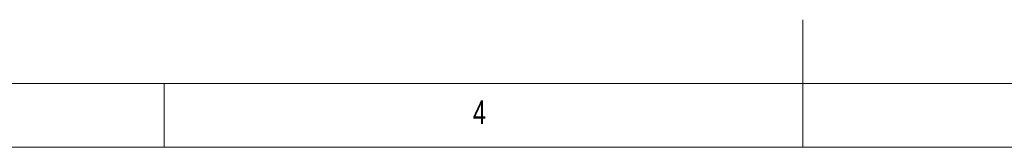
# Model space of a CAD drawing. Header units: inches. Extents: x 0.2 to 16.3, y 0.2 to 11.5.
# Tile 15 of 22: x 5.9 to 8.9, y 0.2 to 0.6. Entities that reach past the tile are written whole.
import ezdxf

# ---------------------------------------------------------------- set-up
doc = ezdxf.new("R2010")
doc.units = ezdxf.units.IN
doc.header["$MEASUREMENT"] = 0
doc.styles.add('SLDTEXTSTYLE0', font='TXT', dxfattribs={"width": 0.75})

msp = doc.modelspace()

# ---------------------------------------------------------------- linework, layer by layer
at = {"color": 7, "linetype": 'Continuous', "lineweight": 0}
for p, q in [((8.2677, 0.1969), (8.2677, 0.5906)), ((0.3937, 0.3937), (8.9685, 0.3937)), ((6.2992, 0.1969), (6.2992, 0.3937)), ((0.1969, 0.1969), (16.3386, 0.1969))]:
    msp.add_line(p, q, dxfattribs=at)

# ---------------------------------------------------------------- texts
at = {"color": 7, "linetype": 'Continuous', "lineweight": 0, "insert": (7.2507, 0.3413), "char_height": 0.0729, "attachment_point": 1, "style": 'SLDTEXTSTYLE0'}
msp.add_mtext('4', dxfattribs=at)

doc.saveas('drawing.dxf')
